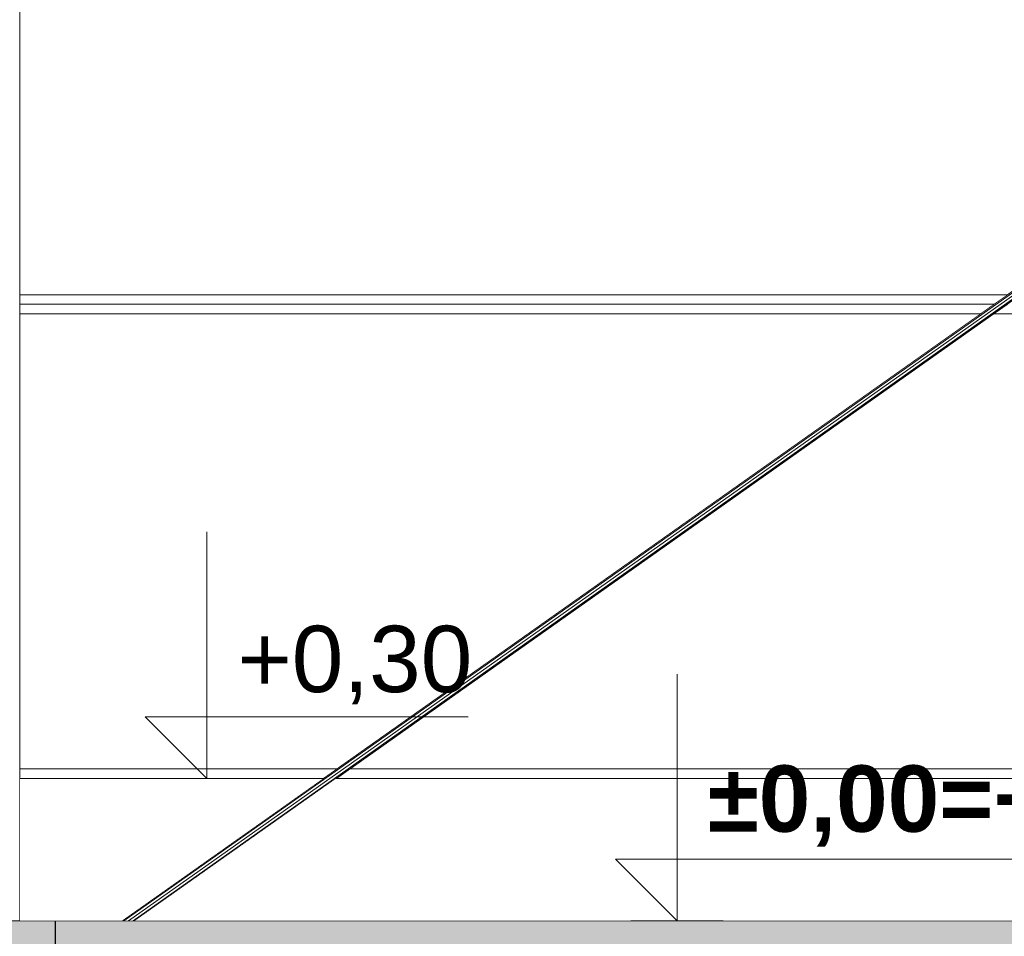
# Model space of a CAD drawing. Header units: millimetres. Extents: x -12989 to 402831, y -50461 to 30884.
# Tile 42 of 175: x 368534 to 370611, y -45993 to -44061. Entities that reach past the tile are written whole.
import ezdxf

# ---------------------------------------------------------------- set-up
doc = ezdxf.new("R2010")
doc.units = ezdxf.units.MM
doc.header["$MEASUREMENT"] = 0
doc.linetypes.add('Krawędzie ukryte', pattern=[170, 120, -50])
doc.linetypes.add('Wipeout_Contour', pattern=[1000, 0, -1000])
for name, color, linetype, lineweight in [('0_Nr_pióra__21', 7, 'Continuous', 25), ('A__STROPY_Nr_pióra__49', 7, 'Continuous', 15), ('AS_Belki.Import IFC_Nr_pióra__90', 7, 'Continuous', 13), ('AS_Blachy.Import IFC_Nr_pióra__4', 7, 'Continuous', 13), ('Nowe_A__SCIANY_Nr_pióra__87', 7, 'Continuous', 13), ('Nowe_A_WYM_Nr_pióra__1', 7, 'Continuous', 13), ('Nowe_A_WYM_Nr_pióra__45', 7, 'Continuous', 15), ('Nowe_A_WYM_Nr_pióra__85', 7, 'Continuous', 13)]:
    doc.layers.add(name, color=color, linetype=linetype, lineweight=lineweight)
for name, color, linetype in [('A__STROPY', 7, 'Continuous'), ('AS_Belki.Import IFC', 7, 'Continuous'), ('AS_Blachy.Import IFC', 7, 'Continuous'), ('Nowe_A__SCIANY', 7, 'Continuous'), ('Nowe_A_WYM', 7, 'Continuous')]:
    doc.layers.add(name, color=color, linetype=linetype)
doc.layers.add('A__STROPY_Nr_pióra__170', color=7, linetype='Continuous', lineweight=5, true_color=0x6a6a6a)
doc.styles.add('STYL_AUTOMATYCZNY_4', font='arial.ttf')
doc.styles.add('STYL_AUTOMATYCZNY_5', font='arial.ttf')

# ---------------------------------------------------------------- blocks, each defined once
blk = doc.blocks.new('ElemPrzekroju_2_1', base_point=(362576.7, -45960.6))
at = {"color": 254, "linetype": 'Wipeout_Contour', "lineweight": 0, "ltscale": 1863144.835302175}
blk.add_wipeout([(368535.1, -43680.6), (368535.1, -44640.6), (370617.2, -44640.6), (371437.7, -44060.6), (370900.2, -43680.6)], dxfattribs=at).dxf.layer = 'Nowe_A__SCIANY'
at = {"color": 254, "linetype": 'Wipeout_Contour', "lineweight": 0, "ltscale": 1489026.549706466}
blk.add_wipeout([(368535.1, -44660.6), (370588.9, -44660.6), (370617.2, -44640.6), (368535.1, -44640.6)], dxfattribs=at).dxf.layer = 'Nowe_A__SCIANY'
at = {"layer": 'Nowe_A__SCIANY_Nr_pióra__87', "color": 7, "linetype": 'Continuous', "lineweight": 13}
blk.add_line((370617.2, -44640.6), (368535.1, -44640.6), dxfattribs=at)
at = {"color": 254, "linetype": 'Wipeout_Contour', "lineweight": 0, "ltscale": 1488979.968160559}
blk.add_wipeout([(370588.9, -44660.6), (368535.1, -44660.6), (368535.1, -44680.6), (370560.6, -44680.6)], dxfattribs=at).dxf.layer = 'Nowe_A__SCIANY'
at = {"color": 254, "linetype": 'Wipeout_Contour', "lineweight": 0, "ltscale": 1496511.967818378}
blk.add_wipeout([(370588.4, -44680.6), (372314.8, -44680.6), (372286.5, -44660.6), (370616.7, -44660.6)], dxfattribs=at).dxf.layer = 'Nowe_A__SCIANY'
at = {"color": 254, "linetype": 'Wipeout_Contour', "lineweight": 0, "ltscale": 1487842.389702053}
blk.add_wipeout([(368535.1, -45640.6), (369202.6, -45640.6), (370560.6, -44680.6), (368535.1, -44680.6)], dxfattribs=at).dxf.layer = 'Nowe_A__SCIANY'
at = {"layer": 'Nowe_A__SCIANY_Nr_pióra__87', "color": 7, "linetype": 'Continuous', "lineweight": 13}
blk.add_line((368535.1, -44660.6), (370588.9, -44660.6), dxfattribs=at)
at = {"color": 254, "linetype": 'Wipeout_Contour', "lineweight": 0, "ltscale": 1496748.638473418}
blk.add_wipeout([(370588.4, -44680.6), (369230.3, -45640.6), (373672.9, -45640.6), (372314.8, -44680.6)], dxfattribs=at).dxf.layer = 'Nowe_A__SCIANY'
at = {"color": 254, "linetype": 'Wipeout_Contour', "lineweight": 0, "ltscale": 1486703.658769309}
blk.add_wipeout([(368535.1, -45640.6), (368535.1, -45660.6), (369174.3, -45660.6), (369202.6, -45640.6)], dxfattribs=at).dxf.layer = 'Nowe_A__SCIANY'
at = {"layer": 'Nowe_A__SCIANY_Nr_pióra__87', "color": 7, "linetype": 'Continuous', "lineweight": 13}
for p, q in [((370560.6, -44680.6), (368535.1, -44680.6)), ((372314.8, -44680.6), (370588.4, -44680.6))]:
    blk.add_line(p, q, dxfattribs=at)
at = {"color": 254, "linetype": 'Wipeout_Contour', "lineweight": 0, "ltscale": 1496985.415531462}
blk.add_wipeout([(369230.3, -45640.6), (369202, -45660.6), (373701.2, -45660.6), (373672.9, -45640.6)], dxfattribs=at).dxf.layer = 'Nowe_A__SCIANY'
at = {"layer": 'Nowe_A__SCIANY_Nr_pióra__87', "color": 7, "linetype": 'Continuous', "lineweight": 13}
for p, q in [((369202.6, -45640.6), (368535.1, -45640.6)), ((373672.9, -45640.6), (369230.3, -45640.6))]:
    blk.add_line(p, q, dxfattribs=at)
blk = doc.blocks.new('ElemPrzekroju_171_1', base_point=(362576.7, -45960.6))
at = {"color": 254, "linetype": 'Wipeout_Contour', "lineweight": 0, "ltscale": 4081119.509564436}
blk.add_wipeout([(368535.1, -40879.2), (368292.5, -40879.2), (368292.5, -44940.6), (368297.5, -44940.6), (368304.6, -44943.5), (368307.5, -44950.6), (368304.6, -44957.7), (368297.5, -44960.6), (368292.5, -44960.6), (368292.5, -45960.6), (368535.1, -45960.6)], dxfattribs=at).dxf.layer = 'AS_Blachy.Import IFC'
at = {"layer": 'AS_Blachy.Import IFC_Nr_pióra__4', "color": 7, "linetype": 'Continuous', "lineweight": 13}
blk.add_line((368535.1, -45960.6), (368535.1, -40879.2), dxfattribs=at)
blk = doc.blocks.new('ElemPrzekroju_175_1', base_point=(362576.7, -45960.6))
at = {"color": 254, "linetype": 'Wipeout_Contour', "lineweight": 0, "ltscale": 1533341.48702292}
blk.add_wipeout([(362356.7, -46160.6), (398746.7, -46160.6), (398746.7, -45960.6), (362356.7, -45960.6)], dxfattribs=at).dxf.layer = 'A__STROPY'
at = {"layer": 'A__STROPY_Nr_pióra__170', "linetype": 'Continuous', "lineweight": 5, "true_color": 0x6a6a6a}
h = blk.add_hatch(dxfattribs=at)
h.set_pattern_fill('Beton_0001', color=251, style=0, pattern_type=2)
h.set_pattern_definition([(45, (362576.75, -45960.59), (-63.6396, 63.6396), [67.5, -22.5]), (45, (362576.75, -45896.95), (-63.6396, 63.6396), [67.5, -22.5])])
h.paths.add_polyline_path([(362356.7, -46160.6), (398746.7, -46160.6), (398746.7, -45960.6), (362356.7, -45960.6)])
at = {"layer": 'A__STROPY_Nr_pióra__49', "color": 7, "linetype": 'Continuous', "lineweight": 15}
blk.add_line((398746.7, -45960.6), (368292.5, -45960.6), dxfattribs=at)
blk = doc.blocks.new('ElemPrzekroju_199_1', base_point=(362576.7, -45960.6))
at = {"color": 254, "linetype": 'Wipeout_Contour', "lineweight": 0, "ltscale": 1491370.412899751}
blk.add_wipeout([(371451.6, -44067.5), (368773.6, -45960.6), (368777.6, -45960.6), (371451.6, -44070.4)], dxfattribs=at).dxf.layer = 'AS_Belki.Import IFC'
at = {"color": 254, "linetype": 'Wipeout_Contour', "lineweight": 0, "ltscale": 1491355.504054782}
blk.add_wipeout([(371451.6, -44060.6), (368763.8, -45960.6), (368773.6, -45960.6), (371451.6, -44067.5)], dxfattribs=at).dxf.layer = 'AS_Belki.Import IFC'
at = {"color": 254, "linetype": 'Wipeout_Contour', "lineweight": 0, "ltscale": 1491325.509930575}
blk.add_wipeout([(371441.8, -44060.6), (368754, -45960.6), (368763.8, -45960.6), (371451.6, -44060.6)], dxfattribs=at).dxf.layer = 'AS_Belki.Import IFC'
at = {"color": 254, "linetype": 'Wipeout_Contour', "lineweight": 0, "ltscale": 1491297.994288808}
blk.add_wipeout([(371437.7, -44060.6), (368749.9, -45960.6), (368754, -45960.6), (371441.8, -44060.6)], dxfattribs=at).dxf.layer = 'AS_Belki.Import IFC'
at = {"layer": 'AS_Belki.Import IFC_Nr_pióra__90', "color": 7, "linetype": 'Continuous', "lineweight": 13}
for p, q in [((371437.7, -44060.6), (368749.9, -45960.6)), ((371441.8, -44060.6), (368754, -45960.6)), ((371451.6, -44060.6), (368763.8, -45960.6)), ((371451.6, -44067.5), (368773.6, -45960.6)), ((371451.6, -44070.4), (368777.6, -45960.6))]:
    blk.add_line(p, q, dxfattribs=at)
blk = doc.blocks.new('ElemPrzekroju_260_1', base_point=(362576.7, -45960.6))
at = {"color": 254, "linetype": 'Wipeout_Contour', "lineweight": 0, "ltscale": 1489950.685654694}
blk.add_wipeout([(368535.1, -41999), (371451.6, -44060.6), (371451.6, -44053.7), (368535.1, -41992)], dxfattribs=at).dxf.layer = 'AS_Belki.Import IFC'
blk = doc.blocks.new('Wymiary_6_1', base_point=(368929, -45660.6))
at = {"layer": 'Nowe_A_WYM_Nr_pióra__45', "color": 7, "linetype": 'Continuous', "lineweight": 15}
for p, q in [((368929, -45660.6), (368929, -45140.6)), ((368929, -45660.6), (368799, -45530.6)), ((368799, -45530.6), (368929, -45530.6)), ((368929, -45530.6), (369479.8, -45530.6))]:
    blk.add_line(p, q, dxfattribs=at)
at = {"layer": 'Nowe_A_WYM_Nr_pióra__85', "color": 7, "linetype": 'Continuous', "lineweight": 13}
for q in [(368831.5, -45660.6), (369026.5, -45660.6)]:
    blk.add_line((368929, -45660.6), q, dxfattribs=at)
at = {"layer": 'Nowe_A_WYM_Nr_pióra__1', "color": 7, "lineweight": 13, "insert": (368994, -45504.6), "char_height": 140, "attachment_point": 7, "style": 'STYL_AUTOMATYCZNY_4'}
blk.add_mtext('\\A1;{\\pql;\\fArial|b0|i0|c238|p0;\\W1.000000;+0,30}', dxfattribs=at)
blk = doc.blocks.new('ElemPrzekroju_302_1', base_point=(362576.7, -45960.6))
at = {"color": 254, "linetype": 'Wipeout_Contour', "lineweight": 0, "ltscale": 1486333.918651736}
blk.add_wipeout([(368535.1, -45960.6), (368749.9, -45960.6), (369174.3, -45660.6), (368535.1, -45660.6)], dxfattribs=at).dxf.layer = 'Nowe_A__SCIANY'
at = {"color": 254, "linetype": 'Wipeout_Contour', "lineweight": 0, "ltscale": 1497063.827266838}
blk.add_wipeout([(368777.6, -45960.6), (374125.6, -45960.6), (373701.2, -45660.6), (369202, -45660.6)], dxfattribs=at).dxf.layer = 'Nowe_A__SCIANY'
at = {"layer": 'Nowe_A__SCIANY_Nr_pióra__87', "color": 7, "linetype": 'Continuous', "lineweight": 13}
for p, q in [((368535.1, -45660.6), (369174.3, -45660.6)), ((369202, -45660.6), (373701.2, -45660.6))]:
    blk.add_line(p, q, dxfattribs=at)
blk = doc.blocks.new('Wymiary_14_1', base_point=(369920.5, -47260.6))
at = {"layer": 'Nowe_A_WYM_Nr_pióra__45', "color": 7, "linetype": 'Continuous', "lineweight": 15}
for p, q in [((369920.5, -45960.6), (369920.5, -45440.6)), ((369920.5, -45960.6), (369790.5, -45830.6)), ((369790.5, -45830.6), (369920.5, -45830.6)), ((369920.5, -45830.6), (371276.1, -45830.6)), ((369920.5, -46860.6), (369920.5, -46340.6)), ((369920.5, -46860.6), (369790.5, -46730.6)), ((369790.5, -46730.6), (369920.5, -46730.6)), ((369920.5, -46730.6), (370423.2, -46730.6)), ((369920.5, -47260.6), (369920.5, -46740.6)), ((369920.5, -47260.6), (369790.5, -47130.6)), ((369790.5, -47130.6), (369920.5, -47130.6)), ((369920.5, -47130.6), (370423.2, -47130.6))]:
    blk.add_line(p, q, dxfattribs=at)
at = {"layer": 'Nowe_A_WYM_Nr_pióra__85', "color": 7, "linetype": 'Continuous', "lineweight": 13}
for p, q in [((369920.5, -45960.6), (369823, -45960.6)), ((369920.5, -45960.6), (370018, -45960.6)), ((369920.5, -46860.6), (369823, -46860.6)), ((369920.5, -46860.6), (370018, -46860.6)), ((369920.5, -47260.6), (369823, -47260.6)), ((369920.5, -47260.6), (370018, -47260.6))]:
    blk.add_line(p, q, dxfattribs=at)
at = {"layer": 'Nowe_A_WYM_Nr_pióra__1', "color": 7, "lineweight": 13, "char_height": 140, "attachment_point": 7}
for s, insert, style in [('\\A1;{\\pql;\\fArial|b1|i0|c238|p0;\\W1.000000;±0,00=+259,95}', (369985.5, -45804.6), 'STYL_AUTOMATYCZNY_5'), ('\\A1;{\\pql;\\fArial|b0|i0|c238|p0;\\W1.000000;-0,90}', (369985.5, -46704.6), 'STYL_AUTOMATYCZNY_4'), ('\\A1;{\\pql;\\fArial|b0|i0|c238|p0;\\W1.000000;-1,30}', (369985.5, -47104.6), 'STYL_AUTOMATYCZNY_4')]:
    blk.add_mtext(s, dxfattribs=dict(at, insert=insert, style=style))

msp = doc.modelspace()

# ---------------------------------------------------------------- block references
at = {"layer": 'Nowe_A__SCIANY', "lineweight": 0}
msp.add_blockref('ElemPrzekroju_2_1', (362576.7, -45960.6), dxfattribs=at)

# ---------------------------------------------------------------- next in the draw order: block references
at = {"layer": 'AS_Blachy.Import IFC', "lineweight": 0}
msp.add_blockref('ElemPrzekroju_171_1', (362576.7, -45960.6), dxfattribs=at)

# ---------------------------------------------------------------- next in the draw order: block references
at = {"layer": 'A__STROPY', "lineweight": 0}
msp.add_blockref('ElemPrzekroju_175_1', (362576.7, -45960.6), dxfattribs=at)

# ---------------------------------------------------------------- next in the draw order: block references
at = {"layer": 'AS_Belki.Import IFC', "lineweight": 0}
msp.add_blockref('ElemPrzekroju_199_1', (362576.7, -45960.6), dxfattribs=at)

# ---------------------------------------------------------------- next in the draw order: block references
msp.add_blockref('ElemPrzekroju_260_1', (362576.7, -45960.6), dxfattribs=at)

# ---------------------------------------------------------------- next in the draw order: linework, layer by layer
at = {"layer": '0_Nr_pióra__21', "color": 7, "linetype": 'Krawędzie ukryte', "lineweight": 25}
msp.add_line((368610.1, -46860.6), (368610.1, -45960.6), dxfattribs=at)

# ---------------------------------------------------------------- next in the draw order: block references
at = {"layer": 'Nowe_A_WYM', "color": 7, "linetype": 'Continuous', "lineweight": 13}
msp.add_blockref('Wymiary_6_1', (368929, -45660.6), dxfattribs=at)

# ---------------------------------------------------------------- next in the draw order: block references
at = {"layer": 'Nowe_A__SCIANY', "lineweight": 0}
msp.add_blockref('ElemPrzekroju_302_1', (362576.7, -45960.6), dxfattribs=at)

# ---------------------------------------------------------------- next in the draw order: block references
at = {"layer": 'Nowe_A_WYM', "color": 7, "linetype": 'Continuous', "lineweight": 13}
msp.add_blockref('Wymiary_14_1', (369920.5, -47260.6), dxfattribs=at)

doc.saveas('drawing.dxf')
